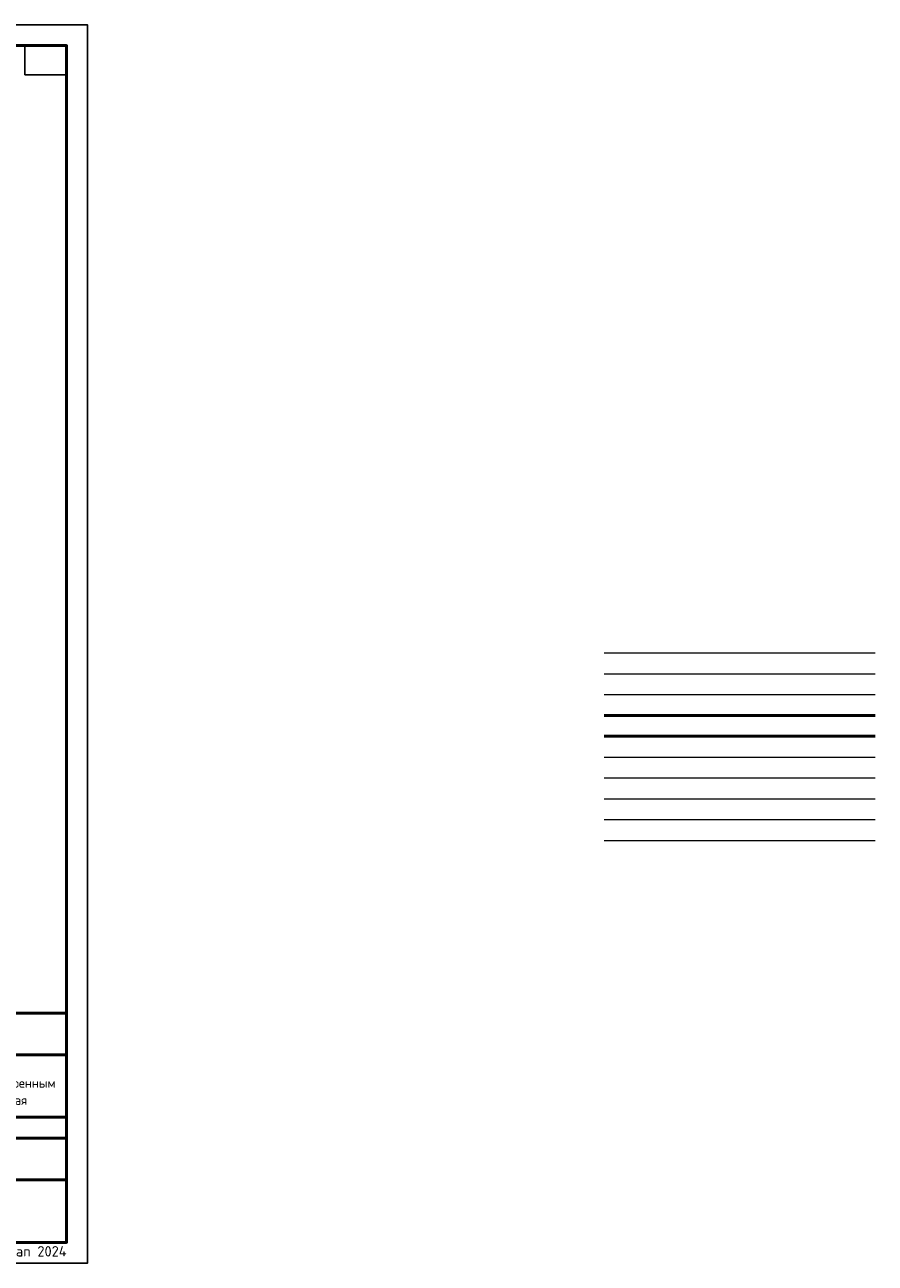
# Model space of a CAD drawing. Header units: millimetres. Extents: x 0 to 30446, y 0 to 14850.
# Tile 26 of 26: x 20248 to 30446, y 0 to 14850. Entities that reach past the tile are written whole.
import ezdxf

# ---------------------------------------------------------------- set-up
doc = ezdxf.new("R2010")
doc.units = ezdxf.units.MM
doc.layers.add('Standard', color=7, linetype='Continuous', lineweight=25)
doc.styles.add('ISOCPEUR', font='txt')

msp = doc.modelspace()

# ---------------------------------------------------------------- linework, layer by layer
at = {"layer": 'Standard', "color": 7, "linetype": 'Continuous', "lineweight": 35, "transparency": 33554687}
for p, q in [((20750, 13800), (20750, 10250)), ((20750, 13600), (20750, 10050))]:
    msp.add_line(p, q, dxfattribs=at)
at = {"layer": 'Standard', "color": 7, "linetype": 'Continuous', "lineweight": 50, "transparency": 33554687}
for p, q in [((20750, 13550), (20750, 11600)), ((27196, 6569), (30446, 6569)), ((27196, 6569), (30446, 6569)), ((27196, 6319), (30446, 6319)), ((27196, 6319), (30446, 6319)), ((11500, 3000), (20750, 3000)), ((14750, 2500), (20750, 2500)), ((14750, 1750), (20750, 1750)), ((18250, 1500), (20750, 1500)), ((14750, 1000), (20750, 1000))]:
    msp.add_line(p, q, dxfattribs=at)
at = {"layer": 'Standard', "color": 7, "linetype": 'Continuous', "lineweight": 13, "transparency": 33554687}
for p, q in [((27196, 7319), (30446, 7319)), ((27196, 7069), (30446, 7069)), ((27196, 6819), (30446, 6819)), ((27196, 6069), (30446, 6069)), ((27196, 5819), (30446, 5819)), ((27196, 5819), (30446, 5819)), ((27196, 5569), (30446, 5569)), ((27196, 5569), (30446, 5569)), ((27196, 5319), (30446, 5319)), ((27196, 5069), (30446, 5069))]:
    msp.add_line(p, q, dxfattribs=at)
at = {"layer": 'Standard', "color": 7, "linetype": 'Continuous', "lineweight": 25, "transparency": 33554687}
for p, q in [((20750, 250), (20750, 3000)), ((11500, 250), (20750, 250)), ((11500, 250), (20750, 250)), ((11500, 250), (20750, 250))]:
    msp.add_line(p, q, dxfattribs=at)
for points in [[(0, 0), (21000, 0), (21000, 14850), (0, 14850), (0, 0)], [(20750, 14600), (20750, 14250), (20250, 14250), (20250, 14600), (20750, 14600)]]:
    msp.add_lwpolyline(points, close=True, dxfattribs=at)
at = {"layer": 'Standard', "color": 7, "linetype": 'Continuous', "lineweight": 50, "transparency": 33554687}
msp.add_lwpolyline([(1000, 14600), (20750, 14600), (20750, 250), (1000, 250), (1000, 14600)], close=True, dxfattribs=at)

# ---------------------------------------------------------------- texts
at = {"layer": 'Standard', "color": 7, "linetype": 'Continuous', "lineweight": 25, "transparency": 33554687, "char_height": 110, "attachment_point": 7, "style": 'ISOCPEUR'}
for s, insert, width in [('\\W0.99;встроенно-пристроенным', (18909, 2075), 1791.22), ('\\W0.98;Коллективная', (19338, 1899), 1021.09)]:
    msp.add_mtext(s, dxfattribs=dict(at, insert=insert, width=width))
at = {"layer": 'Standard', "color": 8, "linetype": 'Continuous', "lineweight": 13, "transparency": 33554687, "insert": (20750, 124), "char_height": 125, "width": 5874.73, "attachment_point": 6, "style": 'ISOCPEUR'}
msp.add_mtext('\\A1;{\\fISOCPEUR|i0|b0;\\H125.000000;\\W1.000000;\\C8;Копировал                  формат - А3                      Allplan 2024}\\P', dxfattribs=at)

doc.saveas('drawing.dxf')
